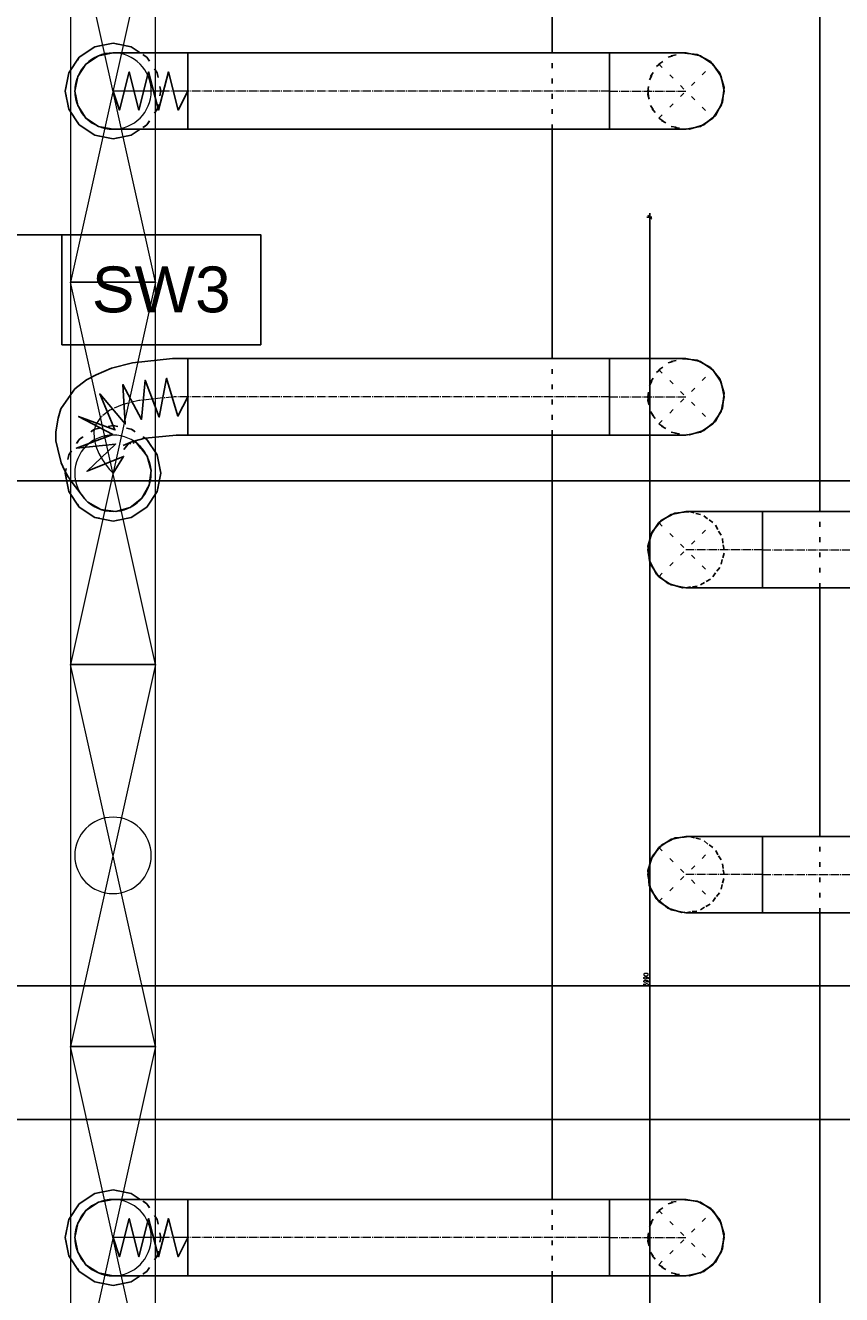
# Model space of a CAD drawing. Header units: centimetres. Extents: x -149939 to 48626, y -46000 to 152985.
# Tile 249 of 256: x 4229 to 6364, y 44871 to 48192. Entities that reach past the tile are written whole.
import ezdxf

# ---------------------------------------------------------------- set-up
doc = ezdxf.new("R2010")
doc.units = ezdxf.units.CM
doc.header["$LTSCALE"] = 50
doc.header["$PDMODE"] = 35
doc.header["$PDSIZE"] = 0.1
for name, pattern in [('CADVENT_CENTERLINE', [9.9, 7.4, -1, 0.5, -1]), ('CADVENT_HIDDEN', [0.8, 0.25, -0.55]), ('Kondygnacja  -0_5$0$HIDDEN', [9.525, 6.35, -3.175]), ('Kondygnacja  -0_5$0$HIDDEN2', [4.7625, 3.175, -1.5875]), ('Osie rzutów$0$DASHDOT2', [12.7, 6.35, -3.175, 0, -3.175])]:
    doc.linetypes.add(name, pattern=pattern)
doc.layers.get('0').update_dxf_attribs({"color": 8})
doc.layers.get('DEFPOINTS').update_dxf_attribs({"color": 8})
for name, color, linetype in [('01-103-Went PP_poziom-0_5$0$L_Nawiew', 7, 'Continuous'), ('bgde-nawiewDETAILS', 1, 'Continuous'), ('bgde-nawiewEXP', 7, 'Continuous'), ('bgde-nawiewHIDDEN', 250, 'Continuous'), ('Kondygnacja  -0_5$0$ARCH_INFO_OPISY_PRZEGRODY', 8, 'Continuous'), ('Kondygnacja  -0_5$0$ARCH_KONSTR_POWYŻEJ RZUTU', 8, 'Kondygnacja  -0_5$0$HIDDEN'), ('Kondygnacja  -0_5$0$ARCH_KONSTR_POWYŻEJ RZUTU_IST', 8, 'Kondygnacja  -0_5$0$HIDDEN2'), ('Osie rzutów$0$ARCH_INFO_OSIE_IST', 8, 'Osie rzutów$0$DASHDOT2'), ('Osie rzutów$0$ARCH_INFO_OSIE_OPISY_IST', 8, 'Continuous')]:
    doc.layers.add(name, color=color, linetype=linetype)
for name, color, linetype, lineweight in [('bgde-nawiewCEN', 7, 'Continuous', 13), ('bgde_nawiewnik', 11, 'Continuous', 5), ('Kondygnacja  -0_5$0$ARCH_INFO_WYMIARY', 8, 'Continuous', 9)]:
    doc.layers.add(name, color=color, linetype=linetype, lineweight=lineweight)
doc.styles.add('Kondygnacja  -0_5$0$Arial', font='ARIAL.TTF')
doc.styles.add('Kondygnacja  -0_5$0$Romans', font='Romans.shx', dxfattribs={"width": 0.7})
doc.dimstyles.new('Kondygnacja  -0_5$0$Wymiary 1-100', dxfattribs={"dimtxt": 12, "dimasz": 10, "dimexe": 5, "dimexo": 0, "dimgap": 4, "dimtad": 1, "dimrnd": 0.5, "dimzin": 12, "dimdsep": 46, "dimtxsty": 'Kondygnacja  -0_5$0$Romans', "dimblk": 'Kondygnacja  -0_5$0$_Oblique', "dimcen": 10, "dimdle": 10, "dimclrt": 55, "dimazin": 0, "dimtfac": 1, "dimtmove": 1, "dimatfit": 3, "dimfxl": 8, "dimfxlon": 1, "dimtolj": 1, "dimtzin": 0, "dimarcsym": 0})

# ---------------------------------------------------------------- blocks, each defined once
blk = doc.blocks.new('Osie rzutów')
at = {"layer": 'Osie rzutów$0$ARCH_INFO_OSIE_IST', "ltscale": 10}
blk.add_line((4436.04, 9200), (15156.54, 9200), dxfattribs=at)
blk = doc.blocks.new('Kondygnacja  -0_5$0$_Oblique')
at = {"color": 0, "linetype": 'ByBlock', "lineweight": -2}
blk.add_line((-0.5, -0.5), (0.5, 0.5), dxfattribs=at)
blk = doc.blocks.new('*D148')
at = {"layer": 'DEFPOINTS', "color": 0}
for p in [(-59190, 47690), (5862.4, 47690), (6190, 43700)]:
    blk.add_point(p, dxfattribs=at)
at = {"layer": 'Kondygnacja  -0_5$0$ARCH_INFO_WYMIARY', "color": 0, "lineweight": -2}
for p, q in [((5854.4, 47690), (5867.4, 47690)), ((5862.4, 43690), (5862.4, 47700)), ((5870.4, 43700), (5857.4, 43700))]:
    blk.add_line(p, q, dxfattribs=at)
at = {"layer": 'Kondygnacja  -0_5$0$ARCH_INFO_WYMIARY', "color": 0, "linetype": 'ByBlock', "lineweight": -2, "xscale": 10, "yscale": 10, "zscale": 10}
for p, rotation in [((5862.4, 47690), 90), ((5862.4, 43700), 270)]:
    blk.add_blockref('Kondygnacja  -0_5$0$_Oblique', p, dxfattribs=dict(at, rotation=rotation))
at = {"layer": 'Kondygnacja  -0_5$0$ARCH_INFO_WYMIARY', "color": 55, "insert": (5852.4, 45695), "char_height": 12, "attachment_point": 5, "rotation": 90, "style": 'Kondygnacja  -0_5$0$Romans'}
blk.add_mtext('\\A1;3990', dxfattribs=at)
blk = doc.blocks.new('Kondygnacja  -0_5$0$konstrukcja istniejąca -0.5')
at = {"layer": 'Kondygnacja  -0_5$0$ARCH_KONSTR_POWYŻEJ RZUTU_IST', "ltscale": 10}
blk.add_lwpolyline([(12338, 9067.89), (13382, 9067.89), (13382, 9032.89), (12338, 9032.89)], dxfattribs=at)
blk = doc.blocks.new('*D212')
at = {"layer": 'DEFPOINTS', "color": 0}
for p in [(-30586.3, 81900), (-30681.1, 12489.5), (9064, 12489.5)]:
    blk.add_point(p, dxfattribs=at)
at = {"layer": 'Kondygnacja  -0_5$0$ARCH_INFO_WYMIARY', "color": 0, "lineweight": -2}
for p, q in [((-30673.1, 81900), (-30686.1, 81900)), ((-30681.1, 81910), (-30681.1, 12479.5)), ((-30673.1, 12489.5), (-30686.1, 12489.5))]:
    blk.add_line(p, q, dxfattribs=at)
at = {"layer": 'Kondygnacja  -0_5$0$ARCH_INFO_WYMIARY', "color": 0, "linetype": 'ByBlock', "lineweight": -2, "xscale": 10, "yscale": 10, "zscale": 10}
for p, rotation in [((-30681.1, 81900), 90), ((-30681.1, 12489.5), 270)]:
    blk.add_blockref('Kondygnacja  -0_5$0$_Oblique', p, dxfattribs=dict(at, rotation=rotation))
at = {"layer": 'Kondygnacja  -0_5$0$ARCH_INFO_WYMIARY', "color": 55, "insert": (-30691.1, 47194.8), "char_height": 12, "attachment_point": 5, "rotation": 90, "style": 'Kondygnacja  -0_5$0$Romans'}
blk.add_mtext('\\A1;69410.5', dxfattribs=at)
blk = doc.blocks.new('A$C066D7839')
at = {"layer": 'bgde_nawiewnik', "color": 7}
for p, q in [((-50, -11.15), (-50, 11.15)), ((-50, 11.15), (50, 11.15)), ((-50, -11.15), (50, 11.15)), ((50, -11.15), (-50, 11.15)), ((50, 11.15), (50, -11.15)), ((50, -11.15), (-50, -11.15))]:
    blk.add_line(p, q, dxfattribs=at)
blk.add_circle((0, 0), 10, dxfattribs=at)

msp = doc.modelspace()

# ---------------------------------------------------------------- linework, layer by layer
at = {"layer": 'bgde-nawiewCEN', "linetype": 'CADVENT_CENTERLINE', "ltscale": 0.06}
for p, q in [((4458.955, 48019.953), (4458.49, 48019.953)), ((4460.059, 48019.953), (4458.955, 48019.953)), ((4462.208, 48019.953), (4460.059, 48019.953)), ((4465.752, 48019.953), (4462.208, 48019.953)), ((4471.039, 48019.953), (4465.752, 48019.953)), ((4478.417, 48019.953), (4471.039, 48019.953)), ((4488.235, 48019.953), (4478.417, 48019.953)), ((4500.841, 48019.953), (4488.235, 48019.953)), ((4516.585, 48019.953), (4500.841, 48019.953)), ((4535.814, 48019.953), (4516.585, 48019.953)), ((4558.878, 48019.953), (4535.814, 48019.953)), ((4586.124, 48019.953), (4558.878, 48019.953)), ((4636.231, 48019.953), (4586.124, 48019.953)), ((4654.56, 48019.953), (4636.231, 48019.953)), ((5756.872, 48019.953), (4654.56, 48019.953)), ((5756.872, 48019.953), (5956.872, 48019.953)), ((4482.252, 47199.153), (4449.966, 47184.871)), ((4526.172, 47210.234), (4482.252, 47199.153)), ((4618.848, 47219.953), (4526.172, 47210.234)), ((4654.56, 47219.953), (4618.848, 47219.953)), ((5756.872, 47219.953), (4654.56, 47219.953)), ((5756.872, 47219.953), (5956.872, 47219.953)), ((4427.898, 47168.101), (4414.638, 47149.553)), ((4449.966, 47184.871), (4427.898, 47168.101)), ((4414.638, 47149.553), (4408.771, 47129.938)), ((4408.771, 47129.938), (4408.886, 47109.968)), ((4408.886, 47109.968), (4413.57, 47090.353)), ((4413.57, 47090.353), (4421.409, 47071.805)), ((4421.409, 47071.805), (4430.991, 47055.034)), ((4430.991, 47055.034), (4440.903, 47040.753)), ((4440.903, 47040.753), (4449.732, 47029.671)), ((4449.732, 47029.671), (4458.49, 47019.953)), ((6156.872, 46819.953), (5956.872, 46819.953)), ((6156.872, 46819.953), (7259.185, 46819.953)), ((6156.872, 45969.937), (5956.872, 45969.937)), ((6156.872, 45969.937), (7259.185, 45969.937)), ((4458.955, 45019.953), (4458.49, 45019.953)), ((4460.059, 45019.953), (4458.955, 45019.953)), ((4462.208, 45019.953), (4460.059, 45019.953)), ((4465.752, 45019.953), (4462.208, 45019.953)), ((4471.039, 45019.953), (4465.752, 45019.953)), ((4478.417, 45019.953), (4471.039, 45019.953)), ((4488.235, 45019.953), (4478.417, 45019.953)), ((4500.841, 45019.953), (4488.235, 45019.953)), ((4516.585, 45019.953), (4500.841, 45019.953)), ((4535.814, 45019.953), (4516.585, 45019.953)), ((4558.878, 45019.953), (4535.814, 45019.953)), ((4586.124, 45019.953), (4558.878, 45019.953)), ((4636.231, 45019.953), (4586.124, 45019.953)), ((4654.56, 45019.953), (4636.231, 45019.953)), ((5756.872, 45019.953), (4654.56, 45019.953)), ((5756.872, 45019.953), (5956.872, 45019.953))]:
    msp.add_line(p, q, dxfattribs=at)
at = {"layer": 'bgde-nawiewDETAILS', "linetype": 'CADVENT_HIDDEN'}
for p, q in [((5886.162, 47949.242), (6027.583, 48090.664)), ((5886.162, 48090.664), (6027.583, 47949.242)), ((5886.162, 47149.242), (6027.583, 47290.664)), ((5886.162, 47290.664), (6027.583, 47149.242)), ((5886.162, 46749.242), (6027.583, 46890.664)), ((5886.162, 46890.664), (6027.583, 46749.242)), ((5886.162, 45899.227), (6027.583, 46040.648)), ((5886.162, 46040.648), (6027.583, 45899.227)), ((5886.162, 44949.242), (6027.583, 45090.664)), ((5886.162, 45090.664), (6027.583, 44949.242))]:
    msp.add_line(p, q, dxfattribs=at)
at = {"layer": 'bgde-nawiewEXP', "linetype": 'Continuous'}
for points in [[(5606.872, 48119.953), (5606.872, 48320.066), (6306.872, 48320.066), (6306.872, 46919.953)], [(4333.49, 48019.953), (4343.005, 48067.788), (4370.102, 48108.341), (4410.655, 48135.438), (4458.49, 48144.953), (4506.326, 48135.438), (4529.501, 48119.953)], [(4654.56, 47919.953), (4654.56, 48119.953), (5756.872, 48119.953), (5756.872, 48058.221)], [(5756.872, 47919.953), (5956.872, 47919.953), (5995.141, 47927.565), (6027.583, 47949.242), (6049.26, 47981.685), (6056.872, 48019.953), (6049.26, 48058.221), (6027.583, 48090.664), (5995.141, 48112.341), (5956.872, 48119.953), (5756.872, 48119.953), (5756.872, 48019.953)], [(5956.872, 48119.953), (5981.544, 48115.045)], [(5756.872, 48058.221), (5756.872, 48090.664)], [(5961.368, 48118.091), (5986.389, 48115.498), (6020.705, 48096.929), (6024.887, 48091.78)], [(5988.635, 48113.635), (5995.141, 48112.341), (6027.583, 48090.664), (6041.559, 48069.748)], [(6029.445, 48086.168), (6045.304, 48066.642), (6056.44, 48029.247), (6055.756, 48022.649)], [(5756.872, 48019.953), (5756.872, 48058.221)], [(5756.872, 48058.221), (5756.872, 48019.953)], [(6045.575, 48063.737), (6049.26, 48058.221), (6056.872, 48019.953), (6051.965, 47995.281)], [(4333.49, 48019.953), (4343.005, 47972.118), (4370.102, 47931.565), (4410.655, 47904.468), (4458.49, 47894.953), (4506.326, 47904.468), (4529.501, 47919.953)], [(5756.872, 48019.953), (5756.872, 47981.685)], [(5756.872, 47981.685), (5756.872, 48019.953)], [(5756.872, 47981.685), (5756.872, 48019.953)], [(6006.667, 47935.267), (6027.583, 47949.242), (6049.26, 47981.685), (6050.554, 47988.19)], [(6028.7, 47951.938), (6033.849, 47956.12), (6052.417, 47990.437), (6055.01, 48015.458)], [(5756.872, 47949.242), (5756.872, 47981.685)], [(5756.872, 47927.565), (5756.872, 47949.242), (5756.872, 47949.242), (5756.872, 47981.685)], [(5756.872, 47981.685), (5756.872, 47949.242)], [(4654.56, 47919.953), (5756.872, 47919.953), (5756.872, 47927.565)], [(5606.872, 47319.953), (5606.872, 47919.953)], [(5756.872, 47949.242), (5756.872, 47927.565)], [(5756.872, 47927.565), (5756.872, 47949.242)], [(5756.872, 47919.953), (5756.872, 47927.565)], [(5756.872, 47927.565), (5756.872, 47919.953)], [(5756.872, 47927.565), (5756.872, 47919.953)], [(5956.872, 47919.953), (5995.141, 47927.565), (6000.656, 47931.25)], [(5959.568, 47921.07), (5966.166, 47920.386), (6003.561, 47931.521), (6023.088, 47947.38)], [(4308.843, 47128.045), (4314.898, 47163.898), (4322.12, 47188.045), (4342.045, 47217.32), (4358.877, 47240.864), (4389.535, 47264.163), (4414.55, 47277.397), (4454.84, 47295.219), (4509.632, 47309.043), (4613.666, 47319.953), (4654.56, 47319.953), (4654.56, 47119.953), (4624.031, 47119.953), (4542.712, 47111.425), (4509.665, 47103.087), (4485.381, 47092.346)], [(5956.872, 47319.953), (5981.544, 47315.045)], [(5961.368, 47318.091), (5986.389, 47315.498), (6020.705, 47296.929), (6024.887, 47291.78)], [(5988.635, 47313.635), (5995.141, 47312.341), (6027.583, 47290.664), (6041.559, 47269.748)], [(6029.445, 47286.168), (6045.304, 47266.642), (6056.44, 47229.247), (6055.756, 47222.649)], [(6045.575, 47263.737), (6049.26, 47258.221), (6056.872, 47219.953), (6051.965, 47195.281)], [(6028.7, 47151.938), (6033.849, 47156.12), (6052.417, 47190.437), (6055.01, 47215.458)], [(6006.667, 47135.267), (6027.583, 47149.242), (6049.26, 47181.685), (6050.554, 47188.19)], [(4308.843, 47128.045), (4308.976, 47104.809), (4314.103, 47083.336), (4323.321, 47047.405), (4331.678, 47027.631), (4341.618, 47010.233), (4351.689, 46995.724), (4375.082, 46965.603), (4384.177, 46954.188), (4393.066, 46944.324), (4426.988, 46925.045), (4465.706, 46920.214), (4503.325, 46930.567), (4534.119, 46954.529), (4553.399, 46988.451), (4558.23, 47027.168), (4547.876, 47064.788), (4523.915, 47095.581), (4521.309, 47098.473)], [(5956.872, 47119.953), (5995.141, 47127.565), (6000.656, 47131.25)], [(5959.568, 47121.07), (5966.166, 47120.386), (6003.561, 47131.521), (6023.088, 47147.38)], [(4333.49, 47019.953), (4343.005, 46972.118), (4370.102, 46931.565), (4410.655, 46904.468), (4458.49, 46894.953), (4506.326, 46904.468), (4546.879, 46931.565), (4573.975, 46972.118), (4583.49, 47019.953), (4573.975, 47067.788), (4546.879, 47108.341), (4542.386, 47111.343)], [(4487.23, 47081.786), (4496.919, 47095.338), (4503.566, 47100.39)], [(4502.645, 47095.978), (4504.025, 47100.593)], [(4511.557, 47103.565), (4513.036, 47097.37)], [(4517.391, 47105.037), (4520.363, 47099.836), (4530.117, 47085.782)], [(5606.872, 45119.953), (5606.872, 47119.953)], [(4333.49, 47019.953), (4334.155, 47023.295)], [(5856.872, 46819.953), (5864.484, 46858.221), (5886.162, 46890.664), (5872.186, 46869.748)], [(5886.162, 46890.664), (5918.604, 46912.341), (5956.872, 46919.953), (5932.201, 46915.045)], [(5886.162, 46890.664), (5918.604, 46912.341), (5925.11, 46913.635)], [(5888.858, 46891.78), (5893.039, 46896.929), (5927.356, 46915.498), (5952.377, 46918.091)], [(5956.872, 46719.953), (6156.872, 46719.953), (6156.872, 46919.953), (5956.872, 46919.953)], [(5856.872, 46819.953), (5864.484, 46858.221), (5868.17, 46863.737)], [(5857.305, 46829.247), (5868.441, 46866.642), (5884.3, 46886.168)], [(5857.305, 46829.247), (5857.989, 46822.649)], [(5856.872, 46819.953), (5861.78, 46795.281)], [(5856.872, 46819.953), (5864.484, 46781.685), (5863.19, 46788.19)], [(5858.734, 46815.458), (5861.328, 46790.437), (5879.896, 46756.12), (5885.045, 46751.938)], [(5864.484, 46781.685), (5886.162, 46749.242), (5907.077, 46735.267)], [(5864.484, 46781.685), (5886.162, 46749.242), (5918.604, 46727.565), (5913.089, 46731.25)], [(5890.657, 46747.38), (5910.183, 46731.521), (5947.579, 46720.386), (5954.177, 46721.07)], [(6306.872, 46069.937), (6306.872, 46719.953)], [(5872.922, 46020.834), (5886.162, 46040.648), (5918.604, 46062.325), (5925.959, 46063.788)], [(5889.14, 46041.882), (5893.935, 46047.647), (5928.464, 46065.817), (5952.194, 46067.999)], [(5933.5, 46065.288), (5956.872, 46069.937)], [(5857.419, 45980.383), (5868.987, 46017.647), (5884.224, 46035.97)], [(5856.872, 45969.937), (5864.484, 46008.206), (5868.65, 46014.44)], [(5856.872, 45969.937), (5861.521, 45946.565)], [(5857.419, 45980.383), (5858.106, 45972.916)], [(5858.81, 45965.259), (5860.993, 45941.529), (5879.162, 45906.999), (5884.928, 45902.205)], [(5863.022, 45939.023), (5864.484, 45931.669), (5886.162, 45899.227), (5905.976, 45885.987)], [(5890.84, 45897.289), (5909.163, 45882.052), (5946.427, 45870.484), (5953.894, 45871.171)], [(5912.369, 45881.715), (5918.604, 45877.549), (5956.872, 45869.937)], [(6306.872, 43919.953), (6306.872, 45869.937)], [(4333.49, 45019.953), (4343.005, 45067.788), (4370.102, 45108.341), (4410.655, 45135.438), (4458.49, 45144.953), (4506.326, 45135.438), (4529.501, 45119.953)], [(5756.872, 44919.953), (5756.872, 45119.953), (5956.872, 45119.953), (5981.544, 45115.045)], [(5956.872, 45119.953), (5995.141, 45112.341), (5988.635, 45113.635)], [(5961.368, 45118.091), (5986.389, 45115.498), (6020.705, 45096.929), (6024.887, 45091.78)], [(5995.141, 45112.341), (6027.583, 45090.664), (6041.559, 45069.748)], [(5995.141, 45112.341), (6027.583, 45090.664), (6049.26, 45058.221), (6045.575, 45063.737)], [(6029.445, 45086.168), (6045.304, 45066.642), (6056.44, 45029.247), (6055.756, 45022.649)], [(6027.583, 44949.242), (6049.26, 44981.685), (6056.872, 45019.953), (6049.26, 45058.221), (6056.872, 45019.953), (6051.965, 44995.281)], [(4333.49, 45019.953), (4343.005, 44972.118), (4370.102, 44931.565), (4410.655, 44904.468), (4458.49, 44894.953), (4506.326, 44904.468), (4529.501, 44919.953)], [(6028.7, 44951.938), (6033.849, 44956.12), (6052.417, 44990.437), (6055.01, 45015.458)], [(6027.583, 44949.242), (6049.26, 44981.685), (6050.554, 44988.19)], [(5756.872, 44919.953), (5956.872, 44919.953), (5995.141, 44927.565), (6000.656, 44931.25)], [(5956.872, 44919.953), (5995.141, 44927.565), (6027.583, 44949.242), (6006.667, 44935.267)], [(5959.568, 44921.07), (5966.166, 44920.386), (6003.561, 44931.521), (6023.088, 44947.38)], [(5606.872, 44319.953), (5606.872, 44919.953)]]:
    msp.add_lwpolyline(points, dxfattribs=at)
for points in [[(4358.49, 48019.953), (4366.102, 47981.685), (4387.78, 47949.242), (4420.222, 47927.565), (4458.49, 47919.953), (4654.56, 47919.953), (4654.56, 48119.953), (4458.49, 48119.953), (4420.222, 48112.341), (4387.78, 48090.664), (4366.102, 48058.221)], [(4654.56, 47119.953), (4654.56, 47319.953), (5756.872, 47319.953), (5756.872, 47119.953)], [(5756.872, 47119.953), (5956.872, 47119.953), (5995.141, 47127.565), (6027.583, 47149.242), (6049.26, 47181.685), (6056.872, 47219.953), (6049.26, 47258.221), (6027.583, 47290.664), (5995.141, 47312.341), (5956.872, 47319.953), (5756.872, 47319.953), (5756.872, 47127.565)], [(6156.873, 46719.953), (7259.185, 46719.953), (7259.185, 46919.953), (6156.873, 46919.953), (6156.873, 46727.565)], [(5918.604, 46727.565), (5956.872, 46719.953)], [(5856.872, 45969.937), (5864.484, 45931.669), (5886.162, 45899.227), (5918.604, 45877.549), (5956.872, 45869.937), (6156.872, 45869.937), (6156.872, 46069.937), (5956.872, 46069.937), (5918.604, 46062.325), (5886.162, 46040.648), (5864.484, 46008.206)], [(6156.873, 45869.937), (7259.185, 45869.937), (7259.185, 46069.937), (6156.873, 46069.937), (6156.873, 45877.549)], [(4358.49, 45019.953), (4366.102, 44981.685), (4387.78, 44949.242), (4420.222, 44927.565), (4458.49, 44919.953), (4654.56, 44919.953), (4654.56, 45119.953), (4458.49, 45119.953), (4420.222, 45112.341), (4387.78, 45090.664), (4366.102, 45058.221)], [(4654.56, 44919.953), (4654.56, 45119.953), (5756.872, 45119.953), (5756.872, 44919.953)]]:
    msp.add_lwpolyline(points, close=True, dxfattribs=at)
at = {"layer": 'bgde-nawiewEXP'}
for points in [[(4458.49, 48019.953), (4475.592, 47969.953), (4500.841, 48069.953), (4526.161, 47969.953), (4551.432, 48069.953), (4577.368, 47969.953), (4603.506, 48069.953), (4628.526, 47969.953), (4654.56, 48019.953)], [(4458.49, 47019.953), (4486.287, 47063.903), (4390.88, 47024.992), (4465.14, 47096.177), (4362.736, 47085.961), (4458.17, 47121.162), (4368.379, 47168.662), (4463.67, 47133.17), (4423.872, 47227.533), (4490.63, 47149.006), (4484.466, 47252.052), (4532.631, 47160.574), (4542.293, 47263.388), (4579.376, 47166.916), (4598.599, 47268.525), (4628.09, 47169.622), (4654.56, 47219.953)], [(4458.49, 45019.953), (4475.592, 44969.953), (4500.841, 45069.953), (4526.161, 44969.953), (4551.432, 45069.953), (4577.368, 44969.953), (4603.506, 45069.953), (4628.526, 44969.953), (4654.56, 45019.953)]]:
    msp.add_lwpolyline(points, dxfattribs=at)
at = {"layer": 'bgde-nawiewHIDDEN', "linetype": 'CADVENT_HIDDEN'}
for points in [[(4333.49, 48019.953), (4343.005, 48067.788), (4370.102, 48108.341), (4410.655, 48135.438), (4458.49, 48144.953), (4506.326, 48135.438), (4546.879, 48108.341), (4529.501, 48119.953)], [(5606.872, 47919.953), (5606.872, 48119.953)], [(5856.872, 48019.953), (5864.484, 48058.221), (5886.162, 48090.664), (5918.604, 48112.341), (5956.872, 48119.953)], [(5857.305, 48010.659), (5861.328, 48049.469), (5879.896, 48083.786), (5910.183, 48108.384), (5947.579, 48119.52), (5961.368, 48118.091)], [(5981.544, 48115.045), (5988.635, 48113.635)], [(6024.887, 48091.78), (6029.445, 48086.168)], [(6041.559, 48069.748), (6045.575, 48063.737)], [(4333.49, 48019.953), (4343.005, 47972.118), (4370.102, 47931.565), (4410.655, 47904.468), (4458.49, 47894.953), (4506.326, 47904.468), (4546.879, 47931.565), (4529.501, 47919.953)], [(5856.872, 48019.953), (5864.484, 47981.685), (5886.162, 47949.242), (5918.604, 47927.565), (5956.872, 47919.953)], [(6055.01, 48015.458), (6055.756, 48022.649)], [(5857.305, 48010.659), (5868.441, 47973.264), (5893.039, 47942.977), (5927.356, 47924.408), (5959.568, 47921.07)], [(6050.554, 47988.19), (6051.965, 47995.281)], [(6000.656, 47931.25), (6006.667, 47935.267)], [(6023.088, 47947.38), (6028.7, 47951.938)], [(5606.872, 47119.953), (5606.872, 47319.953)], [(5856.872, 47219.953), (5864.484, 47258.221), (5886.162, 47290.664), (5918.604, 47312.341), (5956.872, 47319.953)], [(5857.305, 47210.659), (5861.328, 47249.469), (5879.896, 47283.786), (5910.183, 47308.384), (5947.579, 47319.52), (5961.368, 47318.091)], [(5981.544, 47315.045), (5988.635, 47313.635)], [(6024.887, 47291.78), (6029.445, 47286.168)], [(6041.559, 47269.748), (6045.575, 47263.737)], [(6055.01, 47215.458), (6055.756, 47222.649)], [(5856.872, 47219.953), (5864.484, 47181.685), (5886.162, 47149.242), (5918.604, 47127.565), (5956.872, 47119.953)], [(5857.305, 47210.659), (5868.441, 47173.264), (5893.039, 47142.977), (5927.356, 47124.408), (5959.568, 47121.07)], [(6050.554, 47188.19), (6051.965, 47195.281)], [(4333.49, 47019.953), (4343.005, 46972.118), (4370.102, 46931.565), (4410.655, 46904.468), (4458.49, 46894.953), (4506.326, 46904.468), (4546.879, 46931.565), (4573.975, 46972.118), (4583.49, 47019.953), (4573.975, 47067.788), (4546.879, 47108.341), (4506.326, 47135.438), (4458.49, 47144.953), (4410.655, 47135.438), (4370.102, 47108.341), (4343.005, 47067.788), (4334.155, 47023.295)], [(4333.49, 47019.953), (4343.005, 47067.788), (4370.102, 47108.341), (4410.655, 47135.438), (4458.49, 47144.953), (4506.326, 47135.438), (4542.386, 47111.343)], [(6000.656, 47131.25), (6006.667, 47135.267)], [(6023.088, 47147.38), (6028.7, 47151.938)], [(5884.3, 46886.168), (5888.858, 46891.78)], [(5925.11, 46913.635), (5932.201, 46915.045)], [(5952.377, 46918.091), (5966.166, 46919.52), (6003.561, 46908.384), (6033.849, 46883.786), (6052.417, 46849.469), (6056.44, 46810.659), (6045.304, 46773.264), (6020.705, 46742.977), (5986.389, 46724.408), (5954.177, 46721.07)], [(5956.872, 46719.953), (5995.141, 46727.565), (6027.583, 46749.242), (6049.26, 46781.685), (6056.872, 46819.953), (6049.26, 46858.221), (6027.583, 46890.664), (5995.141, 46912.341), (5956.872, 46919.953)], [(6306.872, 46719.953), (6306.872, 46919.953)], [(5868.17, 46863.737), (5872.186, 46869.748)], [(5857.989, 46822.649), (5858.734, 46815.458)], [(5861.78, 46795.281), (5863.19, 46788.19)], [(5885.045, 46751.938), (5890.657, 46747.38)], [(5907.077, 46735.267), (5913.089, 46731.25)], [(5925.959, 46063.788), (5933.5, 46065.288)], [(5952.194, 46067.999), (5967.318, 46069.39), (6004.582, 46057.823), (6034.582, 46032.875), (6052.752, 45998.346), (6056.325, 45959.492), (6044.758, 45922.228), (6019.81, 45892.227), (5985.281, 45874.057), (5953.894, 45871.171)], [(5956.872, 45869.937), (5995.141, 45877.549), (6027.583, 45899.227), (6049.26, 45931.669), (6056.872, 45969.937), (6049.26, 46008.206), (6027.583, 46040.648), (5995.141, 46062.325), (5956.872, 46069.937)], [(6306.872, 45869.937), (6306.872, 46069.937)], [(5884.224, 46035.97), (5889.14, 46041.882)], [(5868.65, 46014.44), (5872.922, 46020.834)], [(5858.106, 45972.916), (5858.81, 45965.259)], [(5861.521, 45946.565), (5863.022, 45939.023)], [(5884.928, 45902.205), (5890.84, 45897.289)], [(5905.976, 45885.987), (5912.369, 45881.715)], [(4333.49, 45019.953), (4343.005, 45067.788), (4370.102, 45108.341), (4410.655, 45135.438), (4458.49, 45144.953), (4506.326, 45135.438), (4546.879, 45108.341), (4529.501, 45119.953)], [(5606.872, 44919.953), (5606.872, 45119.953)], [(5856.872, 45019.953), (5864.484, 45058.221), (5886.162, 45090.664), (5918.604, 45112.341), (5956.872, 45119.953)], [(5857.305, 45010.659), (5861.328, 45049.469), (5879.896, 45083.786), (5910.183, 45108.384), (5947.579, 45119.52), (5961.368, 45118.091)], [(5981.544, 45115.045), (5988.635, 45113.635)], [(6024.887, 45091.78), (6029.445, 45086.168)], [(6041.559, 45069.748), (6045.575, 45063.737)], [(4333.49, 45019.953), (4343.005, 44972.118), (4370.102, 44931.565), (4410.655, 44904.468), (4458.49, 44894.953), (4506.326, 44904.468), (4546.879, 44931.565), (4529.501, 44919.953)], [(5856.872, 45019.953), (5864.484, 44981.685), (5886.162, 44949.242), (5918.604, 44927.565), (5956.872, 44919.953)], [(5857.305, 45010.659), (5868.441, 44973.264), (5893.039, 44942.977), (5927.356, 44924.408), (5959.568, 44921.07)], [(6055.01, 45015.458), (6055.756, 45022.649)], [(6050.554, 44988.19), (6051.965, 44995.281)], [(6000.656, 44931.25), (6006.667, 44935.267)], [(6023.088, 44947.38), (6028.7, 44951.938)]]:
    msp.add_lwpolyline(points, dxfattribs=at)
for points in [[(4546.879, 47931.565), (4573.975, 47972.118), (4583.49, 48019.953), (4573.975, 48067.788), (4546.879, 48108.341), (4573.975, 48067.788), (4583.49, 48019.953), (4573.975, 47972.118)], [(4546.879, 44931.565), (4573.975, 44972.118), (4583.49, 45019.953), (4573.975, 45067.788), (4546.879, 45108.341), (4573.975, 45067.788), (4583.49, 45019.953), (4573.975, 44972.118)]]:
    msp.add_lwpolyline(points, close=True, dxfattribs=at)
at = {"layer": 'Kondygnacja  -0_5$0$ARCH_INFO_OPISY_PRZEGRODY'}
msp.add_lwpolyline([(4324.652, 47644.027), (3555.202, 47644.027)], dxfattribs=at)
msp.add_lwpolyline([(4324.652, 47356.027), (4844.652, 47356.027), (4844.652, 47644.027), (4324.652, 47644.027), (4324.652, 47356.027)], close=True, dxfattribs=at)

# ---------------------------------------------------------------- block references
at = {"layer": '01-103-Went PP_poziom-0_5$0$L_Nawiew', "xscale": -10, "yscale": 10, "zscale": 10, "rotation": 90}
for p in [(4458.493, 48019.953, -360.029), (4458.493, 47019.953, -360.029), (4458.493, 46019.953, -360.029), (4458.493, 45019.953, -360.029)]:
    msp.add_blockref('A$C066D7839', p, dxfattribs=at)
at = {"layer": 'Kondygnacja  -0_5$0$ARCH_KONSTR_POWYŻEJ RZUTU', "xscale": 10, "yscale": 10, "zscale": 10}
msp.add_blockref('Kondygnacja  -0_5$0$konstrukcja istniejąca -0.5', (-121140, -45000), dxfattribs=at)
at = {"layer": 'Osie rzutów$0$ARCH_INFO_OSIE_OPISY_IST', "color": 30, "xscale": 10, "yscale": 10, "zscale": 10}
msp.add_blockref('Osie rzutów', (-121140, -45000), dxfattribs=at)

# ---------------------------------------------------------------- texts
at = {"layer": 'Kondygnacja  -0_5$0$ARCH_INFO_OPISY_PRZEGRODY', "insert": (4584.652, 47500.027), "char_height": 120, "width": 520, "attachment_point": 5, "style": 'Kondygnacja  -0_5$0$Arial'}
msp.add_mtext('SW3', dxfattribs=at)

# ---------------------------------------------------------------- dimensions: what is measured, and where the dimension line sits
at = {"layer": 'Kondygnacja  -0_5$0$ARCH_INFO_WYMIARY'}
for base, p1, p2, picture, middle in [((-30681.114, 12489.5), (-30586.301, 81900), (9064, 12489.5), '*D212', (-30691.114, 47194.75)), ((5862.405, 47690), (6190, 43700), (-59190, 47690), '*D148', (5852.405, 45695))]:
    dim = msp.add_linear_dim(base=base, p1=p1, p2=p2, angle=90, dimstyle='Kondygnacja  -0_5$0$Wymiary 1-100', dxfattribs=at)
    dim.commit()
    dim.dimension.update_dxf_attribs({"geometry": picture, "text_midpoint": middle})

doc.saveas('drawing.dxf')
